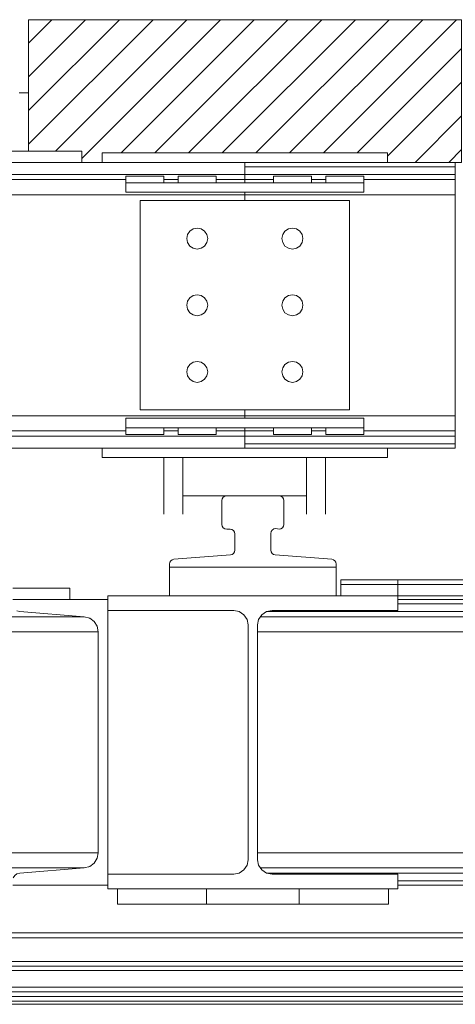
# Model space of a CAD drawing. Header units: millimetres. Extents: x 53056 to 116131, y -669674 to -625124.
# Tile 191 of 256: x 62453 to 62910, y -635887 to -634853. Entities that reach past the tile are written whole.
import ezdxf

# ---------------------------------------------------------------- set-up
doc = ezdxf.new("R2010")
doc.units = ezdxf.units.MM
doc.header["$MEASUREMENT"] = 0
doc.linetypes.add('DGN Style 1', pattern=[536.1990872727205, 0.8921781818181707, -535.3069090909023])
for name, color, linetype, lineweight in [('Main Cradle', 7, 'Continuous', 0), ('Main Cradle Rails', 7, 'Continuous', 0), ('Side Cradle Blocks', 7, 'Continuous', 0), ('Side Cradle Stbd', 7, 'Continuous', 0)]:
    doc.layers.add(name, color=color, linetype=linetype, lineweight=lineweight)

# ---------------------------------------------------------------- blocks, each defined once
blk = doc.blocks.new('*U55')
at = {"linetype": 'Continuous', "lineweight": 0}
h = blk.add_hatch(dxfattribs=at)
h.set_pattern_fill('HATCH', color=30, style=0, pattern_type=2)
h.set_pattern_definition([(45, (-21991.660244, 12461.495591), (-17.71895608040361, 17.71895608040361), [])])
h.paths.add_polyline_path([(-21754.6805832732, 12396.1757699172), (-21683.46220844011, 12396.1757699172), (-21676.89747780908, 12396.1757699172), (-21676.89747780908, 12469.45638980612), (-21676.89747780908, 12546.1757699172), (-22131.89747780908, 12546.1757699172), (-22131.89747780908, 12469.45638980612), (-22131.89747780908, 12408.1757699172), (-22075.89747780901, 12408.1757699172), (-22075.89747780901, 12396.1757699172), (-22054.68058327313, 12396.17580080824), (-22054.68058327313, 12406.1757699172), (-21754.68058327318, 12406.1757699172)])
at = {"color": 30, "linetype": 'Continuous', "lineweight": 0, "flags": 128}
blk.add_lwpolyline([(-21754.6805832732, 12396.1757699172), (-21683.46220844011, 12396.1757699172), (-21676.89747780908, 12396.1757699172), (-21676.89747780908, 12469.45638980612), (-21676.89747780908, 12546.1757699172), (-22131.89747780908, 12546.1757699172), (-22131.89747780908, 12469.45638980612), (-22131.89747780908, 12408.1757699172), (-22075.89747780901, 12408.1757699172), (-22075.89747780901, 12396.1757699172), (-22054.68058327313, 12396.17580080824), (-22054.68058327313, 12406.1757699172), (-21754.68058327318, 12406.1757699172), (-21754.6805832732, 12396.1757699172)], close=True, dxfattribs=at)
at = {"layer": 'Main Cradle', "color": 7, "linetype": 'Continuous', "lineweight": 0}
for p, q in [((-21983.75592507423, 11940.97755214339), (-21983.75592507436, 11970.97755214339)), ((-21808.75592507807, 11940.97755214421), (-21808.7559250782, 11970.97755214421)), ((-21803.85299471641, 11957.87633785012), (-21803.85299471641, 11952.97758303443)), ((-21743.85299471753, 11957.87633785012), (-21743.85299471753, 11952.97758303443)), ((-22088.65592507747, 11949.07755214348), (-22148.65592507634, 11949.07755214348)), ((-22088.65592507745, 11937.07758303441), (-22088.65592507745, 11949.07755214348)), ((-21803.85592507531, 11952.97755214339), (-21803.85592507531, 11940.97758303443)), ((-21743.85592507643, 11952.97755214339), (-21743.85592507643, 11940.97758324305)), ((-22148.65592507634, 11937.07755214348), (-22048.65592507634, 11937.07755214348)), ((-22048.65592507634, 11637.07755214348), (-22048.65592507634, 11937.07755214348)), ((-21594.47494656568, 11937.07755214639), (-21743.85592507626, 11937.07755214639)), ((-21743.85592507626, 11932.46017458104), (-21743.85592507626, 11937.07755214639)), ((-21594.47494656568, 11932.46017458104), (-21743.85592507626, 11932.46017458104)), ((-22073.38148075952, 11919.0573064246), (-24169.13036939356, 11919.0573064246)), ((-22141.29334108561, 11924.48560870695), (-22144.15379303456, 11925.26539037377)), ((-22073.38109305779, 11919.0573064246), (-22141.29334108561, 11924.48560870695)), ((-21890.13845345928, 11916.18964035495), (-21890.15840252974, 11916.14637921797)), ((-21594.47494656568, 11919.05730642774), (-21888.23588402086, 11919.05730642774)), ((-21886.81051455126, 11921.08587711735), (-21887.10716198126, 11920.74655833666)), ((-21886.66612279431, 11921.25103895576), (-21886.81051455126, 11921.08587711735)), ((-21594.47494656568, 11924.48560870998), (-21881.59533708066, 11924.48560870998)), ((-22058.65592507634, 11903.10817468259), (-22059.75470567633, 11908.93515163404)), ((-22058.6559565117, 11903.10817468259), (-24183.85589364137, 11903.10817468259)), ((-22058.65592507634, 11671.04692960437), (-22058.65592507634, 11903.10817468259)), ((-21594.47494656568, 11903.10817468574), (-21891.30589418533, 11903.10817468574)), ((-22058.65595651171, 11671.04692960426), (-24183.85589364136, 11671.04692960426)), ((-21594.47494656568, 11671.04692960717), (-21891.30589418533, 11671.04692960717)), ((-22073.38109305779, 11655.09779786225), (-22067.66018915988, 11656.65736119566)), ((-22067.6921738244, 11656.7366065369), (-22067.40118516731, 11656.84979685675)), ((-22063.22964870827, 11659.94855932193), (-22062.96090339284, 11660.24799769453)), ((-22062.96090339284, 11660.24799769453), (-22062.96222429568, 11660.24698841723)), ((-22062.96090339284, 11660.24799769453), (-22062.64726999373, 11660.59745076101)), ((-22059.80240711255, 11665.23848841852), (-22059.70298002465, 11665.49442724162)), ((-22073.38148076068, 11655.09779786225), (-24169.1303693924, 11655.09779786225)), ((-22141.29334108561, 11649.66949557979), (-22073.38109305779, 11655.09779786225)), ((-21594.47494656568, 11655.09779786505), (-21888.23588402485, 11655.09779786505)), ((-21887.54566530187, 11654.06481254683), (-21886.68024405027, 11653.20383362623)), ((-21886.68024405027, 11653.20383362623), (-21885.79152888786, 11652.31968036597)), ((-21886.67860378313, 11653.20263752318), (-21886.68024405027, 11653.20383362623)), ((-21882.07744595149, 11649.83800948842), (-21881.91469152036, 11649.75078222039)), ((-21881.91469152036, 11649.75078222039), (-21881.86198699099, 11649.72253554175)), ((-21881.91364208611, 11649.7505702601), (-21881.91469152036, 11649.75078222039)), ((-21881.59533711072, 11649.66949558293), (-21594.47494656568, 11649.66949558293)), ((-22148.65592507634, 11637.07755214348), (-22048.65592507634, 11637.07755214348)), ((-21743.85592507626, 11641.69492971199), (-21594.47494656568, 11641.69492971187)), ((-21743.85592507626, 11637.07755214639), (-21743.85592507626, 11641.69492971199)), ((-21594.47494656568, 11637.07755214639), (-21743.85592507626, 11637.07755214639)), ((-21743.85592507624, 11633.17755214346), (-21743.85592507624, 11637.07755214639)), ((-22038.65592507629, 11623.50167268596), (-22038.65592507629, 11633.17752125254)), ((-21944.85415746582, 11623.50167268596), (-21944.85415746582, 11633.17752125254)), ((-21847.65769268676, 11623.50167268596), (-21847.65769268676, 11633.17752125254)), ((-21753.85592507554, 11623.50167268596), (-21753.85592507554, 11633.17752125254)), ((-22038.65592507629, 11617.17755214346), (-22038.65592507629, 11623.50167288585)), ((-21944.85415746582, 11617.17755214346), (-21944.85415746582, 11623.50167288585)), ((-21847.65769268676, 11617.17755214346), (-21847.65769268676, 11623.50167288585)), ((-21753.85592507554, 11617.17755214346), (-21753.85592507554, 11623.50167288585))]:
    blk.add_line(p, q, dxfattribs=at)
at = {"layer": 'Main Cradle', "color": 7, "linetype": 'Continuous', "lineweight": 0, "flags": 128}
for points in [[(-21983.75592507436, 11970.97755214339), (-21808.7559250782, 11970.97755214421), (-21808.75592507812, 11974.35030680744), (-21809.1003704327, 11976.17398741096), (-21810.08624945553, 11977.74640468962), (-21811.57772956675, 11978.85091391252), (-21813.36931740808, 11979.33533785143), (-21872.64253274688, 11983.93219581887), (-21874.4341205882, 11984.41661975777), (-21875.92560069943, 11985.52112898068), (-21876.91147972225, 11987.09354625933), (-21877.25592507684, 11988.91722686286), (-21877.25592507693, 12006.61005514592), (-21876.88865152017, 12008.49097133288), (-21875.84078679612, 12010.09556320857), (-21874.26627210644, 12011.18810110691), (-21872.39641849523, 12011.60808091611), (-21870.50592507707, 12011.29380364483), (-21868.61543165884, 12010.97952637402), (-21866.74557804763, 12011.39950618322), (-21865.17106335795, 12012.49204408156), (-21864.1231986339, 12014.09663595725), (-21863.75592507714, 12015.97755214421), (-21863.75592507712, 12040.97755214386), (-21864.13652741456, 12042.89096930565), (-21865.22039117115, 12044.51308604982), (-21866.84250791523, 12045.59694980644), (-21868.75592507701, 12045.97755214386), (-21923.75592507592, 12045.97755214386), (-21925.6693422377, 12045.59694980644), (-21927.29145898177, 12044.51308604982), (-21928.37532273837, 12042.89096930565), (-21928.75592507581, 12040.97755214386), (-21928.75592507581, 12015.97755214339), (-21928.37532273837, 12014.0641349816), (-21927.29145898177, 12012.44201823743), (-21925.6693422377, 12011.35815448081), (-21923.75592507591, 12010.97755214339), (-21920.25592507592, 12010.97755214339), (-21918.34250791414, 12010.59694980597), (-21916.72039117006, 12009.51308604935), (-21915.63652741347, 12007.8909693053), (-21915.25592507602, 12005.97755214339), (-21915.25592507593, 11988.91722686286), (-21915.60037043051, 11987.09354625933), (-21916.58624945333, 11985.52112898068), (-21918.07772956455, 11984.41661975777), (-21919.86931740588, 11983.93219581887), (-21979.14253274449, 11979.33533785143), (-21980.93412058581, 11978.85091391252), (-21982.42560069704, 11977.74640468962), (-21983.41147971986, 11976.17398741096), (-21983.75592507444, 11974.35030680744), (-21983.75592507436, 11970.97755214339)], [(-21803.85268580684, 11957.41813110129), (-21803.85299471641, 11957.87633785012), (-21743.85299471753, 11957.87633785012)], [(-21743.85299471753, 11957.87633785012), (-21603.85299471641, 11957.87633785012), (-21603.85299467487, 11957.87602894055)], [(-21803.85592507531, 11952.97755214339), (-21803.85592507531, 11952.97755214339), (-21743.85592507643, 11952.97755214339)], [(-21743.85592507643, 11952.97755214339), (-21603.85592507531, 11952.97755214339), (-21603.85233599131, 11952.97755214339), (-21603.85233599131, 11952.97755214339)], [(-21743.85592507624, 11937.07755214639), (-21743.85592507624, 11940.97755214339), (-22048.65592507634, 11940.97755214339), (-22048.65592507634, 11937.07755214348)], [(-21743.85557758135, 11940.97755214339), (-21603.85592507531, 11940.97755214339), (-21603.85233599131, 11940.97755214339), (-21603.85233599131, 11940.97755214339)], [(-22048.65592507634, 11925.57755214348), (-22048.65592507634, 11925.57755214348), (-21916.40592507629, 11925.57755214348), (-21910.58913690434, 11924.42052103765), (-21905.65790200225, 11921.12557521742), (-21902.36295618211, 11916.19434031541), (-21901.20592507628, 11910.37755214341), (-21901.20592507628, 11663.77755214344), (-21902.36295618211, 11657.96076397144), (-21905.65790200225, 11653.02952906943), (-21910.58913690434, 11649.73458324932), (-21916.40592507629, 11648.57755214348), (-22048.65592507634, 11648.57755214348), (-22048.65592507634, 11648.57755214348)], [(-21743.85592507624, 11641.69492971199), (-21743.85592507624, 11648.57755214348), (-21876.10592507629, 11648.57755214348), (-21881.92271324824, 11649.73458324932), (-21886.85394815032, 11653.02952906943), (-21890.14889397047, 11657.96076397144), (-21891.30592507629, 11663.77755214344), (-21891.30592507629, 11910.37755214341), (-21890.14889397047, 11916.19434031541), (-21886.85394815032, 11921.12557521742), (-21881.92271324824, 11924.42052103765), (-21876.10592507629, 11925.57755214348), (-21743.85592507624, 11925.57755214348), (-21743.85592507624, 11932.46017458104)], [(-22059.75470567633, 11908.93515163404), (-22062.90013262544, 11913.96180743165), (-22067.66018915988, 11917.4977430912), (-22073.38109305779, 11919.0573064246)], [(-22067.04659695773, 11917.04190696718), (-22067.7153524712, 11917.39097007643), (-22068.20373538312, 11917.64588604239)], [(-21890.10828903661, 11916.2550542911), (-21890.13845345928, 11916.18964035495), (-21890.13734546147, 11916.19130544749)], [(-21881.84055247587, 11924.4368323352), (-21881.90816558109, 11924.39429550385), (-21882.82754825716, 11923.81589246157)], [(-22062.89076509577, 11913.94677909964), (-22062.90357767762, 11913.95796264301), (-22062.95253427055, 11914.00069471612)], [(-22059.74101943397, 11908.86240499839), (-22059.76295391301, 11908.93255536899), (-22059.77277796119, 11908.96397442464)], [(-22067.66018915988, 11656.65736119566), (-22062.90013262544, 11660.1932968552), (-22059.75470567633, 11665.21995265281), (-22058.65592507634, 11671.04692960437)], [(-22068.44775466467, 11656.44269667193), (-22067.6921738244, 11656.7366065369), (-22067.69545834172, 11656.73566036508)], [(-22059.80330939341, 11665.2370188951), (-22059.80240711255, 11665.23848841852), (-22059.89943926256, 11664.98871449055)], [(-21890.15344095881, 11657.98378156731), (-21890.14591349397, 11657.96182460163), (-21890.14206529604, 11657.95059974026)], [(-22148.10653477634, 11644.60841818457), (-22146.53382130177, 11647.12174608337), (-22144.15379303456, 11648.8897139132), (-22141.29334108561, 11649.66949557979)], [(-22048.65592507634, 11637.07755214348), (-22048.65592507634, 11633.17755214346), (-21743.85592507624, 11633.17755214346)], [(-21753.85592507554, 11617.17755214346), (-21847.65769268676, 11617.17755214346), (-21855.51366260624, 11617.17755214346), (-21869.21216461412, 11617.17755214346), (-21886.78880270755, 11617.17755214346), (-21905.72304744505, 11617.17755214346), (-21923.29968553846, 11617.17755214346), (-21936.99818754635, 11617.17755214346), (-21944.85415746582, 11617.17755214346), (-22038.65592507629, 11617.17755214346), (-22038.65592507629, 11617.17755214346)]]:
    blk.add_lwpolyline(points, dxfattribs=at)
at = {"layer": 'Main Cradle Rails', "color": 7, "linetype": 'Continuous', "lineweight": 0}
for p, q in [((-22288.61963266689, 11586.87933437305), (-21503.89217004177, 11586.87933437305)), ((-22301.52611990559, 11581.87933437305), (-21490.98568173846, 11581.87933437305)), ((-25343.88767924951, 11556.8793343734), (-17845.06221408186, 11556.8793343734)), ((-17845.06221408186, 11551.88130860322), (-25343.88767924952, 11551.88130860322)), ((-25343.88767924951, 11547.51183737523), (-17845.06221408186, 11547.51183737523)), ((-25343.88767924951, 11529.81900909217), (-17845.06221408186, 11529.81900909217)), ((-25343.88767924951, 11524.83397804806), (-17845.06221408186, 11524.83397804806)), ((-25343.88767924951, 11520.23712008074), (-17845.06221408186, 11520.23712008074)), ((-25343.88767924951, 11515.25208903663), (-17845.06221408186, 11515.25208903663)), ((-25343.88767924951, 11511.8793343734), (-17845.06221408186, 11511.8793343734))]:
    blk.add_line(p, q, dxfattribs=at)
at = {"layer": 'Side Cradle Blocks', "color": 7, "linetype": 'Continuous', "lineweight": 0}
for p, q in [((-21676.89747780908, 12546.1757699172), (-22131.89747780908, 12546.1757699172)), ((-22131.89747780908, 12469.45638980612), (-22131.89747780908, 12546.1757699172)), ((-22131.89747780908, 12469.45638980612), (-22141.89747780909, 12469.45638980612)), ((-22131.89747780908, 12408.17580080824), (-22131.89747780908, 12469.45638980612))]:
    blk.add_line(p, q, dxfattribs=at)
at = {"layer": 'Side Cradle Stbd', "color": 7, "linetype": 'Continuous', "lineweight": 0}
for p, q in [((-22075.89747780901, 12408.1757699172), (-22075.89747780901, 12396.17580080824)), ((-22054.68058327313, 12396.17580080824), (-22054.68058327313, 12406.1757699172)), ((-22054.68058327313, 12406.1757699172), (-21754.68058327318, 12406.1757699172)), ((-21754.6805832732, 12396.17580080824), (-21754.68058327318, 12406.1757699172)), ((-24354.39747780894, 12396.1757699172), (-21904.68058327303, 12396.1757699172)), ((-21683.46368873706, 12396.1757699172), (-21904.68058327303, 12396.1757699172)), ((-21683.46368873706, 12391.55839235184), (-21904.68058327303, 12391.55839235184)), ((-21904.68058327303, 12391.55839235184), (-21904.68058327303, 12388.64490387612)), ((-21683.46368873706, 12391.55839235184), (-21683.46368873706, 12396.1757699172)), ((-24354.39747780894, 12383.58382648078), (-21904.68058327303, 12383.5838264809)), ((-22029.68058327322, 12381.93001227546), (-22029.68058327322, 12374.9300431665)), ((-21989.68058327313, 12381.93001227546), (-22029.68058327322, 12381.93001227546)), ((-21989.68058327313, 12374.9300431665), (-21989.68058327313, 12381.93001227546)), ((-21974.68058327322, 12381.93001227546), (-21974.68058327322, 12374.9300431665)), ((-21934.68058327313, 12381.93001227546), (-21974.68058327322, 12381.93001227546)), ((-21934.68058327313, 12374.9300431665), (-21934.68058327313, 12381.93001227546)), ((-21904.68058327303, 12384.36360814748), (-21904.68058327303, 12383.5838264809)), ((-21904.68058327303, 12383.5838264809), (-21904.68058327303, 12378.15552419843)), ((-21683.46368873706, 12383.5838264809), (-21904.68058327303, 12383.5838264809)), ((-21874.68058327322, 12374.93004316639), (-21874.68058327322, 12381.93001227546)), ((-21874.68058327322, 12381.93001227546), (-21834.68058327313, 12381.93001227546)), ((-21834.68058327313, 12381.93001227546), (-21834.68058327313, 12374.93004316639)), ((-21819.68058327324, 12374.93004316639), (-21819.68058327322, 12381.93001227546)), ((-21819.68058327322, 12381.93001227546), (-21779.68058327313, 12381.93001227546)), ((-21779.68058327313, 12381.93001227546), (-21779.68058327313, 12374.93004319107)), ((-21683.46368873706, 12383.5838264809), (-21683.46368873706, 12384.36360814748)), ((-21683.46368873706, 12378.15552419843), (-21683.46368873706, 12383.5838264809)), ((-24229.39744691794, 12378.15552419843), (-22029.68061416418, 12378.15552419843)), ((-22029.6805832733, 12374.93001227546), (-22029.68058327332, 12364.93001227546)), ((-22029.6805832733, 12374.93001227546), (-21779.68058327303, 12374.93001227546)), ((-21989.68055238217, 12378.15552419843), (-21974.68061416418, 12378.15552419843)), ((-21934.68055238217, 12378.15552419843), (-21904.68058327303, 12378.15552419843)), ((-21874.68061416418, 12378.15552419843), (-21904.68058327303, 12378.15552419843)), ((-21819.68061416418, 12378.15552419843), (-21834.68055238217, 12378.15552419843)), ((-21779.68058327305, 12364.93001227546), (-21779.68058327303, 12374.93001227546)), ((-21683.46368873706, 12378.15552419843), (-21779.68055238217, 12378.15552419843)), ((-24354.39747780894, 12362.20639245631), (-21904.68058327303, 12362.20639245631)), ((-21779.68058327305, 12364.93001227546), (-22029.68058327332, 12364.93001227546)), ((-21904.68058327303, 12364.92998138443), (-21904.68058327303, 12362.20639245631)), ((-21683.46368873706, 12362.20639245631), (-21904.68058327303, 12362.20639245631)), ((-21683.46368873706, 12362.20639245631), (-21683.46368873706, 12368.03336940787)), ((-21683.46368873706, 12130.14514737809), (-21683.46368873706, 12362.20639245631)), ((-22014.68058327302, 12281.1757699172), (-22014.680583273, 12356.1757699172)), ((-21954.680583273, 12356.1757699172), (-22014.680583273, 12356.1757699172)), ((-21954.680583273, 12356.1757699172), (-21904.680583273, 12356.1757699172)), ((-21854.680583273, 12327.1757699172), (-21850.47106551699, 12326.33844477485)), ((-21950.47106551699, 12306.01309505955), (-21946.90240867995, 12308.39759532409)), ((-21954.68058327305, 12235.1757699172), (-21950.47106551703, 12236.01309505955)), ((-21850.471065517, 12236.01309505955), (-21846.90240867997, 12238.39759532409)), ((-21946.90240868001, 12168.39759532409), (-21944.51790841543, 12171.96625216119)), ((-21864.84325813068, 12171.96625216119), (-21862.4587578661, 12168.39759532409)), ((-21794.68058327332, 12150.6757699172), (-21794.68058327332, 12136.1757699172)), ((-21794.68058327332, 12136.1757699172), (-21819.1805832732, 12136.1757699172)), ((-24354.39747780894, 12130.14514737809), (-21904.68058327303, 12130.14514737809)), ((-22029.6805832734, 12127.42152755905), (-22029.6805832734, 12117.42152755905)), ((-22029.6805832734, 12127.42152755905), (-21779.68058327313, 12127.42152755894)), ((-21683.46368873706, 12130.14514737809), (-21904.68058327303, 12130.14514737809)), ((-21904.68058327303, 12130.14514737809), (-21904.68058327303, 12127.42155844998)), ((-21779.68058327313, 12117.42152755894), (-21779.68058327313, 12127.42152755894)), ((-24229.39744691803, 12114.19601563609), (-22029.68061416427, 12114.19601563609)), ((-21779.68058327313, 12117.42152755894), (-22029.6805832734, 12117.42152755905)), ((-22029.68058327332, 12110.42152755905), (-22029.6805832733, 12117.42149664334)), ((-21989.68058327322, 12117.42149666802), (-21989.68058327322, 12110.42152755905)), ((-21989.68055238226, 12114.19601563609), (-21974.68061416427, 12114.19601563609)), ((-21974.68058327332, 12110.42152755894), (-21974.68058327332, 12117.42149666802)), ((-21934.68058327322, 12117.42149666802), (-21934.68058327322, 12110.42152755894)), ((-21934.68055238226, 12114.19601563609), (-21904.68058327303, 12114.19601563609)), ((-21904.68058327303, 12117.42149666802), (-21904.68058327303, 12115.75557896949)), ((-21904.68058327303, 12115.75557896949), (-21904.68058327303, 12114.19601563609)), ((-21904.68058327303, 12114.19601563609), (-21904.68058327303, 12108.76771335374)), ((-21874.68061416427, 12114.19601563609), (-21904.68058327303, 12114.19601563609)), ((-21874.68058327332, 12117.42149666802), (-21874.68058327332, 12110.42152755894)), ((-21834.68058327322, 12110.42152755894), (-21834.68058327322, 12117.42149666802)), ((-21819.68061416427, 12114.19601563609), (-21834.68055238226, 12114.19601563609)), ((-21819.68058327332, 12117.42149666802), (-21819.68058327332, 12110.42152755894)), ((-21779.68058327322, 12110.42152755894), (-21779.68058327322, 12117.42149666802)), ((-21683.46368873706, 12114.19601563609), (-21779.68055238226, 12114.19601563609)), ((-21683.46368873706, 12114.19601563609), (-21683.46368873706, 12115.75557896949)), ((-21683.46368873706, 12108.76771335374), (-21683.46368873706, 12114.19601563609)), ((-24354.39747780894, 12108.76771335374), (-21904.68058327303, 12108.76771335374)), ((-21989.68058327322, 12110.42152755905), (-22029.68058327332, 12110.42152755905)), ((-21934.68058327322, 12110.42152755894), (-21974.68058327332, 12110.42152755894)), ((-21683.46368873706, 12108.76771335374), (-21904.68058327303, 12108.76771335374)), ((-21904.68058327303, 12106.21996385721), (-21904.68058327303, 12103.7066359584)), ((-21904.68058327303, 12103.7066359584), (-21904.68058327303, 12100.79314748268)), ((-21874.68058327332, 12110.42152755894), (-21834.68058327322, 12110.42152755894)), ((-21819.68058327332, 12110.42152755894), (-21779.68058327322, 12110.42152755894)), ((-21683.46368873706, 12100.79314748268), (-21683.46368873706, 12103.7066359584)), ((-24354.39747780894, 12096.1757699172), (-21904.68058327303, 12096.1757699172)), ((-22054.68058327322, 12096.17573902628), (-22054.68058327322, 12086.1757699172)), ((-21904.68058327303, 12100.79314748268), (-21683.46368873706, 12100.79314748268)), ((-21683.46368873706, 12096.1757699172), (-21904.68058327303, 12096.1757699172)), ((-21754.68058327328, 12096.17573902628), (-21754.68058327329, 12086.1757699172)), ((-21683.46368873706, 12100.79314748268), (-21683.46368873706, 12096.1757699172)), ((-22054.68058327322, 12086.1757699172), (-21754.68058327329, 12086.1757699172)), ((-21989.96371041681, 12050.91820833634), (-21989.96371066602, 12086.17573902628)), ((-21989.96371233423, 12086.17573902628), (-21989.96371160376, 12050.91828153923)), ((-21969.963711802, 12085.79708984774), (-21969.96371181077, 12086.17573902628)), ((-21839.96368600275, 12050.91820833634), (-21839.96368625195, 12086.17573902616)), ((-21819.96368792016, 12086.17573902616), (-21819.9636871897, 12050.91823950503)), ((-21989.96371046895, 12026.8628268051), (-21989.96371041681, 12050.91820833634)), ((-21989.96371160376, 12050.91817744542), (-21989.96371088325, 12026.86287462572)), ((-21969.96371116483, 12050.91815939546), (-21969.96371094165, 12045.97755124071)), ((-21969.96371094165, 12045.97755124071), (-21969.96371085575, 12050.91815976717)), ((-21839.96368605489, 12026.8628268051), (-21839.96368600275, 12050.91820833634)), ((-21819.9636871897, 12050.91815886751), (-21819.96368646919, 12026.86282615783)), ((-21969.96371145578, 12045.97752016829), (-21969.96371088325, 12026.86282615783)), ((-21923.75608473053, 12045.97755188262), (-21969.96367953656, 12045.97755124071)), ((-21839.96371690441, 12045.97755304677), (-21868.75576926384, 12045.97755264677)), ((-21839.96368704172, 12045.97752215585), (-21839.96368646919, 12026.86287462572))]:
    blk.add_line(p, q, dxfattribs=at)
at = {"layer": 'Side Cradle Stbd', "color": 7, "linetype": 'Continuous', "lineweight": 0, "flags": 128}
for points in [[(-22375.89747780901, 12408.1757699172), (-22075.89747780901, 12408.1757699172), (-22075.89747780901, 12408.1757699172)], [(-21904.68058327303, 12374.9300431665), (-21904.68058327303, 12376.59596086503), (-21904.68058327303, 12378.15552419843), (-21904.68058327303, 12383.5838264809), (-21904.68058327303, 12384.36360814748), (-21904.68058327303, 12386.13157597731), (-21904.68058327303, 12388.64490387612), (-21904.68058327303, 12391.55839235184), (-21904.68058327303, 12396.1757699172), (-21904.68058327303, 12396.1757699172)], [(-21683.46368873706, 12384.36360814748), (-21683.46368873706, 12386.13157597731), (-21683.46368873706, 12388.64490387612), (-21683.46368873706, 12391.55839235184)], [(-21904.68058327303, 12388.64490387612), (-21904.68058327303, 12388.64490387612), (-21904.68058327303, 12386.13157597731), (-21904.68058327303, 12384.36360814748)], [(-21904.68058327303, 12378.15552419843), (-21904.68058327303, 12376.59596086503), (-21904.68058327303, 12374.9300431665)], [(-21683.46368873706, 12368.03336940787), (-21683.46368873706, 12373.06002520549), (-21683.46368873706, 12376.59596086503), (-21683.46368873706, 12378.15552419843)], [(-21904.68058327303, 12356.17581416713), (-21904.68058327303, 12362.20639245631), (-21904.68058327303, 12364.92998138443)], [(-21794.68058327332, 12150.6757699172), (-21794.6805832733, 12211.1757699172), (-21794.68058327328, 12281.1757699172), (-21794.68058327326, 12356.1757699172), (-21819.18058327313, 12356.1757699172), (-21904.680583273, 12356.1757699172)], [(-21950.47106551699, 12306.01309505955), (-21954.68058327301, 12305.1757699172), (-21958.89010102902, 12306.01309505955), (-21962.45875786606, 12308.39759532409), (-21964.84325813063, 12311.96625216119), (-21965.680583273, 12316.1757699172), (-21964.84325813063, 12320.38528767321), (-21962.45875786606, 12323.95394451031), (-21958.89010102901, 12326.33844477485), (-21954.680583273, 12327.1757699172), (-21950.47106551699, 12326.33844477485), (-21946.90240867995, 12323.95394451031), (-21944.51790841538, 12320.38528767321), (-21943.680583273, 12316.1757699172), (-21944.51790841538, 12311.96625216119), (-21946.90240867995, 12308.39759532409)], [(-21854.680583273, 12327.1757699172), (-21858.89010102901, 12326.33844477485), (-21862.45875786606, 12323.95394451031), (-21864.84325813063, 12320.38528767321), (-21865.680583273, 12316.1757699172), (-21864.84325813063, 12311.96625216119), (-21862.45875786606, 12308.39759532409), (-21858.89010102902, 12306.01309505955), (-21854.680583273, 12305.1757699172), (-21850.47106551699, 12306.01309505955), (-21846.90240867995, 12308.39759532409), (-21844.51790841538, 12311.96625216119), (-21843.680583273, 12316.1757699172), (-21844.51790841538, 12320.38528767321), (-21846.90240867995, 12323.9539445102), (-21850.47106551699, 12326.33844477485)], [(-22014.68058327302, 12281.1757699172), (-22014.68058327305, 12211.1757699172), (-22014.68058327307, 12150.6757699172), (-22014.68058327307, 12136.1757699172), (-21954.68058327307, 12136.1757699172), (-21904.68058327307, 12136.1757699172), (-21819.1805832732, 12136.1757699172)], [(-21954.68058327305, 12235.1757699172), (-21958.89010102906, 12236.01309505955), (-21962.45875786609, 12238.39759532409), (-21964.84325813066, 12241.96625216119), (-21965.68058327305, 12246.1757699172), (-21964.84325813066, 12250.38528767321), (-21962.45875786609, 12253.95394451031), (-21958.89010102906, 12256.33844477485), (-21954.68058327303, 12257.1757699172), (-21950.47106551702, 12256.33844477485), (-21946.90240867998, 12253.95394451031), (-21944.51790841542, 12250.38528767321), (-21943.68058327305, 12246.1757699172), (-21944.51790841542, 12241.96625216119), (-21946.90240867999, 12238.39759532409), (-21950.47106551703, 12236.01309505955)], [(-21850.471065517, 12236.01309505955), (-21854.68058327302, 12235.1757699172), (-21858.89010102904, 12236.01309505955), (-21862.45875786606, 12238.39759532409), (-21864.84325813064, 12241.96625216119), (-21865.68058327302, 12246.1757699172), (-21864.84325813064, 12250.38528767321), (-21862.45875786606, 12253.95394451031), (-21858.89010102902, 12256.33844477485), (-21854.68058327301, 12257.1757699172), (-21850.471065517, 12256.33844477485), (-21846.90240867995, 12253.9539445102), (-21844.51790841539, 12250.38528767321), (-21843.68058327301, 12246.1757699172), (-21844.51790841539, 12241.96625216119), (-21846.90240867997, 12238.39759532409)], [(-21946.90240868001, 12168.39759532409), (-21950.47106551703, 12166.01309505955), (-21954.68058327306, 12165.1757699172), (-21958.89010102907, 12166.01309505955), (-21962.45875786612, 12168.39759532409), (-21964.84325813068, 12171.96625216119), (-21965.68058327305, 12176.1757699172), (-21964.84325813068, 12180.38528767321), (-21962.4587578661, 12183.95394451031), (-21958.89010102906, 12186.33844477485), (-21954.68058327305, 12187.1757699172), (-21950.47106551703, 12186.33844477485), (-21946.90240868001, 12183.95394451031), (-21944.51790841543, 12180.38528767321), (-21943.68058327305, 12176.1757699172), (-21944.51790841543, 12171.96625216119)], [(-21864.84325813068, 12171.96625216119), (-21865.68058327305, 12176.1757699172), (-21864.84325813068, 12180.38528767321), (-21862.4587578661, 12183.95394451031), (-21858.89010102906, 12186.33844477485), (-21854.68058327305, 12187.1757699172), (-21850.47106551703, 12186.33844477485), (-21846.90240868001, 12183.9539445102), (-21844.51790841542, 12180.38528767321), (-21843.68058327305, 12176.1757699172), (-21844.51790841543, 12171.96625216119), (-21846.90240868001, 12168.39759532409), (-21850.47106551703, 12166.01309505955), (-21854.68058327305, 12165.1757699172), (-21858.89010102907, 12166.01309505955), (-21862.4587578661, 12168.39759532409)], [(-21904.68058327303, 12127.42155844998), (-21904.68058327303, 12130.14514737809), (-21904.68058327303, 12136.17573858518)], [(-21683.46368873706, 12115.75557896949), (-21683.46368873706, 12119.29151462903), (-21683.46368873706, 12124.31817042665), (-21683.46368873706, 12130.14514737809)], [(-21904.68058327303, 12100.79314748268), (-21904.68058327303, 12103.7066359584), (-21904.68058327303, 12106.21996385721), (-21904.68058327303, 12107.98793168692), (-21904.68058327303, 12108.76771335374), (-21904.68058327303, 12114.19601563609), (-21904.68058327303, 12115.75557896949), (-21904.68058327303, 12117.42149666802)], [(-21904.68058327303, 12108.76771335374), (-21904.68058327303, 12107.98793168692), (-21904.68058327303, 12106.21996385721), (-21904.68058327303, 12106.21996385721)], [(-21683.46368873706, 12103.7066359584), (-21683.46368873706, 12106.21996385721), (-21683.46368873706, 12107.98793168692), (-21683.46368873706, 12108.76771335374)], [(-21904.68058327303, 12096.1757699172), (-21904.68058327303, 12096.1757699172), (-21904.68058327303, 12100.79314748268)], [(-21969.96371066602, 12086.17573902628), (-21969.96371041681, 12050.91820861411), (-21969.96371046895, 12026.86282708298), (-21969.96371088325, 12026.86282615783), (-21969.9640193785, 12026.86282615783)], [(-21969.96371135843, 12075.97755022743), (-21969.96371150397, 12079.19935845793), (-21969.96371163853, 12082.17804214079), (-21969.963711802, 12085.79708984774)], [(-21969.96371118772, 12085.79709121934), (-21969.96371125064, 12082.17804644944), (-21969.96371130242, 12079.19936216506), (-21969.96371135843, 12075.97755022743)], [(-21969.9637121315, 12085.7970589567), (-21969.96371187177, 12074.6039701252), (-21969.96371178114, 12070.69848020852), (-21969.96371148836, 12058.08073817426)], [(-21819.96368625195, 12086.17573902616), (-21819.96368600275, 12050.91820861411), (-21819.96368605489, 12026.86282708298), (-21819.96368646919, 12026.86282615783), (-21819.96399496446, 12026.86282615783)], [(-21969.96371085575, 12050.91823950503), (-21969.96371085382, 12051.02993497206), (-21969.96371082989, 12052.40538300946), (-21969.96371073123, 12058.08070641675), (-21969.96371073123, 12058.08070641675)], [(-21969.96371148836, 12058.08067552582), (-21969.96371123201, 12052.40538307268), (-21969.96371116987, 12051.02993517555), (-21969.96371116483, 12050.91823950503)]]:
    blk.add_lwpolyline(points, dxfattribs=at)

msp = doc.modelspace()

# ---------------------------------------------------------------- block references
at = {"color": 7, "linetype": 'DGN Style 1', "lineweight": 0}
msp.add_blockref('*U55', (84593.95000000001, -647399.3500000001), dxfattribs=at)

doc.saveas('drawing.dxf')
